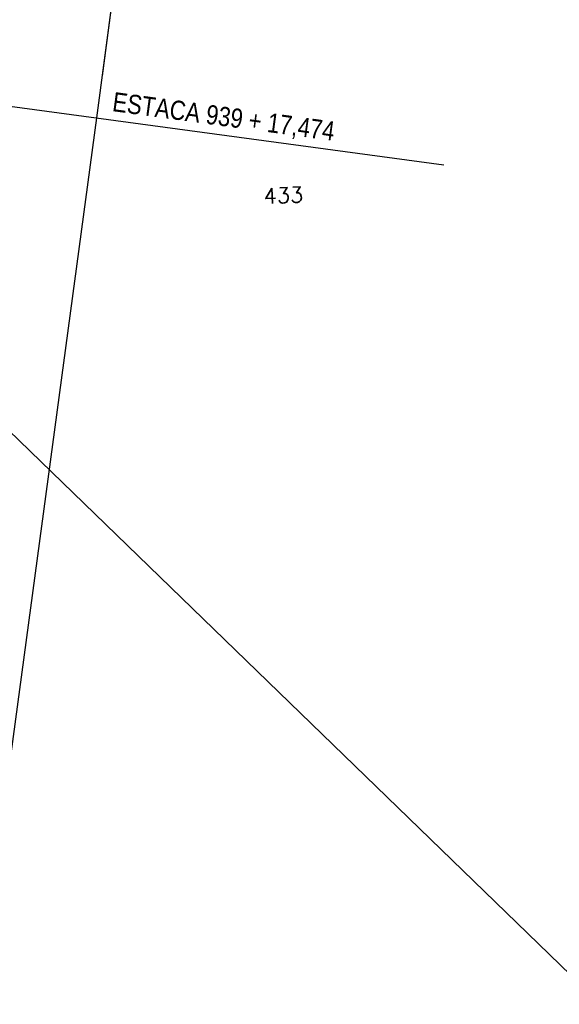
# Model space of a CAD drawing. Extents: x 312047 to 329088, y 8928324 to 8953812.
# Tile 16 of 125: x 319514 to 319570, y 8933705 to 8933807. Entities that reach past the tile are written whole.
import ezdxf

# ---------------------------------------------------------------- set-up
doc = ezdxf.new("R2010")
doc.units = 0
doc.header["$LTSCALE"] = 200
doc.header["$MEASUREMENT"] = 0
doc.linetypes.add('PHANTOM', pattern=[2.5, 1.25, -0.25, 0.25, -0.25, 0.25, -0.25])
for name, color, linetype in [('C-INT', 252, 'CONTINUOUS'), ('ESTAC-GERAL', 2, 'CONTINUOUS'), ('G-TXT2', 7, 'CONTINUOUS'), ('LIMIT_FX_DOM', 180, 'PHANTOM')]:
    doc.layers.add(name, color=color, linetype=linetype)
doc.styles.add('100CL', font='ARIALN.TTF', dxfattribs={"height": 2.5})
doc.styles.add('S6', font='SIMPLEX', dxfattribs={"height": 0.003229})

msp = doc.modelspace()

# ---------------------------------------------------------------- linework, layer by layer
at = {"layer": 'ESTAC-GERAL'}
msp.add_line((319790.06, 8933495.75), (319472.32, 8933803.85), dxfattribs=at)
at = {"layer": 'G-TXT2'}
msp.add_line((319472.32, 8933803.85), (319557.99, 8933792.26), dxfattribs=at)
at = {"layer": 'LIMIT_FX_DOM'}
for p, q in [((319620.62, 8934530.02), (319522.46, 8933801.53)), ((319534.89, 8933893.77), (319521.87, 8933797.17)), ((319521.87, 8933797.17), (319505.54, 8933675.93)), ((319521.87, 8933797.17), (319505.54, 8933675.93))]:
    msp.add_line(p, q, dxfattribs=at)

# ---------------------------------------------------------------- texts
at = {"layer": 'C-INT', "color": 13, "style": 'S6'}
msp.add_attdef('433', (319539.29, 8933788.22), '', height=1.6, rotation=2.4624, dxfattribs=at)
at = {"layer": 'G-TXT2', "style": '100CL'}
msp.add_text('ESTACA 939 + 17,474', height=2, rotation=352.3258, dxfattribs=at).set_placement((319523.45, 8933797.87))

doc.saveas('drawing.dxf')
